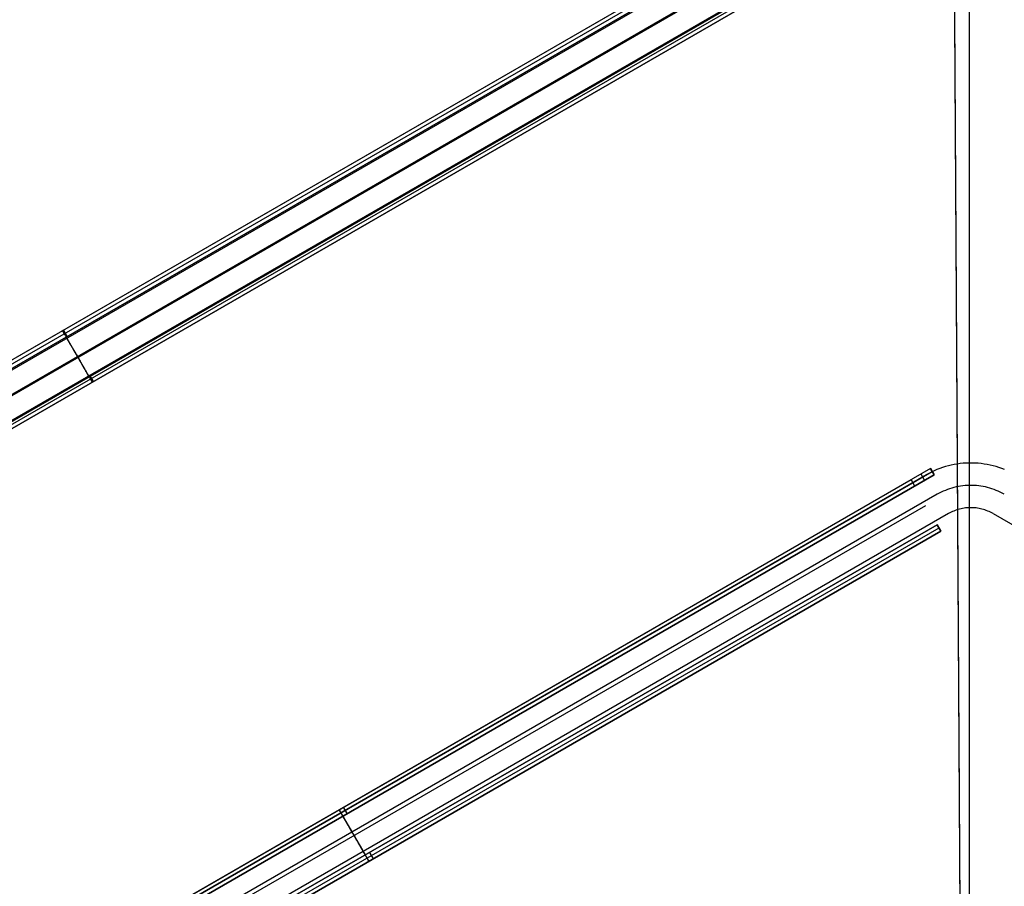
# Model space of a CAD drawing. Header units: millimetres. Extents: x -356 to 356, y -410 to 410.
# Tile 98 of 126: x -64 to 2, y 68 to 126. Entities that reach past the tile are written whole.
import ezdxf

# ---------------------------------------------------------------- set-up
doc = ezdxf.new("R2010")
doc.units = ezdxf.units.MM
doc.header["$MEASUREMENT"] = 0
doc.layers.add('1', color=7, linetype='Continuous')

msp = doc.modelspace()

# ---------------------------------------------------------------- linework, layer by layer
at = {"layer": '1', "color": 252, "extrusion": (0.999983, 0.005842, -0.000797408)}
for points in [[(407.209, -381.6), (29.139, -330)], [(407.344, -380.609), (29.275, -329.009)], [(407.209, -381.6), (29.139, -330)], [(407.074, -382.591), (29.004, -330.991)]]:
    msp.add_lwpolyline(points, dxfattribs=at)
at = {"layer": '1', "color": 252}
for points in [[(-3.223, 138.751), (-118.405, 72.251)], [(-3.223, 138.751), (-118.405, 72.251)], [(-118.28, 72.034), (-3.098, 138.534)], [(-2.912, 138.252), (-118.162, 71.712)], [(-118.155, 71.818), (-2.973, 138.318)], [(-2.973, 138.318), (-118.155, 71.818)], [(-117.106, 73.001), (-4.522, 138.001)], [(-116.856, 72.568), (-4.272, 137.568)], [(-2.162, 136.953), (-117.412, 70.413)], [(-2.162, 136.953), (-117.412, 70.413)], [(-116.106, 71.269), (-3.522, 136.269)], [(-116.106, 71.269), (-3.522, 136.269)], [(-1.412, 135.654), (-116.662, 69.114)], [(-115.356, 69.97), (-2.772, 134.97)], [(-115.356, 69.97), (-2.772, 134.97)], [(-115.356, 69.97), (-2.772, 134.97)], [(-115.356, 69.97), (-2.772, 134.97)], [(-115.231, 69.753), (-2.647, 134.753)], [(-2.522, 134.537), (-115.106, 69.537)], [(-115.106, 69.537), (-2.522, 134.537)], [(-115.106, 69.537), (-2.522, 134.537)], [(-115.106, 69.537), (-2.522, 134.537)], [(-60.564, 105.068), (-60.814, 105.501)], [(-59.064, 102.47), (-58.814, 102.037)], [(2.36, 96.116), (2.171, 96.189), (1.98, 96.256), (1.787, 96.317), (1.592, 96.371), (1.395, 96.419), (1.196, 96.46), (0.996, 96.494), (0.795, 96.521), (0.594, 96.541), (0.392, 96.555), (0.189, 96.562), (-0.014, 96.562), (-0.216, 96.555), (-0.418, 96.541), (-0.62, 96.521), (-0.821, 96.494), (-1.021, 96.46), (-1.219, 96.419), (-1.416, 96.371), (-1.612, 96.317), (-1.805, 96.256), (-1.996, 96.189), (-2.185, 96.116), (-2.371, 96.036), (-2.555, 95.95), (-2.735, 95.857), (-2.912, 95.759)], [(-2.621, 96.201), (-81.429, 50.701)], [(-2.621, 96.201), (-81.429, 50.701)], [(-81.304, 50.484), (-2.496, 95.984)], [(-2.371, 95.768), (-2.621, 96.201)], [(-2.621, 96.201), (-2.371, 95.768)], [(-2.621, 96.201), (-2.371, 95.768)], [(-2.912, 95.759), (-81.362, 50.466)], [(-81.179, 50.268), (-2.371, 95.768)], [(-2.371, 95.768), (-81.179, 50.268)], [(-80.13, 51.451), (-3.92, 95.451)], [(-3.67, 95.018), (-3.92, 95.451)], [(-3.271, 95.826), (-3.021, 95.393)], [(-79.88, 51.018), (-3.67, 95.018)], [(2.338, 94.46), (2.205, 94.534), (2.069, 94.603), (1.932, 94.668), (1.792, 94.727), (1.65, 94.783), (1.507, 94.833), (1.362, 94.879), (1.216, 94.919), (1.068, 94.955), (0.919, 94.985), (0.769, 95.011), (0.618, 95.031), (0.467, 95.047), (0.316, 95.057), (0.164, 95.062), (0.012, 95.062), (-0.14, 95.057), (-0.292, 95.047), (-0.443, 95.031), (-0.594, 95.011), (-0.744, 94.985), (-0.893, 94.955), (-1.04, 94.919), (-1.187, 94.879), (-1.332, 94.833), (-1.475, 94.783), (-1.617, 94.727), (-1.757, 94.668), (-1.894, 94.603), (-2.029, 94.534), (-2.162, 94.46)], [(2.338, 94.46), (2.205, 94.534), (2.069, 94.603), (1.932, 94.668), (1.792, 94.727), (1.65, 94.783), (1.507, 94.833), (1.362, 94.879), (1.216, 94.919), (1.068, 94.955), (0.919, 94.985), (0.769, 95.011), (0.618, 95.031), (0.467, 95.047), (0.316, 95.057), (0.164, 95.062), (0.012, 95.062), (-0.14, 95.057), (-0.292, 95.047), (-0.443, 95.031), (-0.594, 95.011), (-0.744, 94.985), (-0.893, 94.955), (-1.04, 94.919), (-1.187, 94.879), (-1.332, 94.833), (-1.475, 94.783), (-1.617, 94.727), (-1.757, 94.668), (-1.894, 94.603), (-2.029, 94.534), (-2.162, 94.46)], [(-2.162, 94.46), (-80.612, 49.167)], [(-2.162, 94.46), (-80.612, 49.167)], [(-79.13, 49.719), (-2.92, 93.719)], [(-79.13, 49.719), (-2.92, 93.719)], [(1.588, 93.161), (1.499, 93.21), (1.409, 93.256), (1.317, 93.299), (1.224, 93.339), (1.13, 93.376), (1.034, 93.41), (0.937, 93.44), (0.84, 93.467), (0.741, 93.491), (0.642, 93.511), (0.542, 93.528), (0.441, 93.542), (0.341, 93.552), (0.24, 93.559), (0.138, 93.562), (0.037, 93.562), (-0.064, 93.559), (-0.165, 93.552), (-0.266, 93.542), (-0.367, 93.528), (-0.467, 93.511), (-0.566, 93.491), (-0.664, 93.467), (-0.762, 93.44), (-0.859, 93.41), (-0.954, 93.376), (-1.049, 93.339), (-1.142, 93.299), (-1.234, 93.256), (-1.324, 93.21), (-1.412, 93.161)], [(-1.412, 93.161), (-79.862, 47.868)], [(1.588, 93.161), (80.038, 47.868)], [(-78.38, 48.42), (-2.17, 92.42)], [(-2.17, 92.42), (-78.38, 48.42)], [(-78.38, 48.42), (-2.17, 92.42)], [(-78.255, 48.203), (-2.045, 92.203)], [(-1.92, 91.987), (-78.13, 47.987)], [(-78.13, 47.987), (-1.92, 91.987)], [(-78.13, 47.987), (-1.92, 91.987)], [(-78.13, 47.987), (-1.92, 91.987)], [(-2.17, 92.42), (-1.92, 91.987)], [(-1.92, 91.987), (-2.17, 92.42)], [(-41.775, 73.018), (-42.025, 73.451)], [(-40.275, 70.42), (-40.025, 69.987)]]:
    msp.add_lwpolyline(points, dxfattribs=at)
at = {"layer": '1', "color": 252, "extrusion": (1, 0, 0)}
for points in [[(94.452, -505), (136.945, -480)], [(94.96, -505.862), (137.453, -480.862)], [(94.452, -505), (136.945, -480)], [(93.945, -504.138), (136.438, -479.138)], [(105.501, -553.5), (105.501, -480)], [(105.068, -553.5), (105.068, -480)], [(102.47, -485), (102.47, -480)], [(102.037, -485), (102.037, -480)], [(96.201, -506.5), (96.201, -578.5)], [(95.984, -578.5), (95.984, -506.5)], [(95.768, -578.5), (95.768, -506.5)], [(60.046, -530.814), (95.034, -505.814)], [(59.465, -530), (94.452, -505)], [(58.884, -529.186), (93.871, -504.186)], [(59.465, -530), (94.452, -505)], [(93.719, -503.5), (93.719, -503)], [(92.42, -505), (92.42, -510)], [(91.987, -510), (91.987, -505)], [(73.451, -578.5), (73.451, -505)], [(73.018, -578.5), (73.018, -505)], [(70.42, -510), (70.42, -505)], [(69.987, -510), (69.987, -505)]]:
    msp.add_lwpolyline(points, dxfattribs=at)
at = {"layer": '1', "color": 252, "extrusion": (0, 0.861898, 0.507082)}
for points in [[(2.175, -482.153), (2.141, -482.154), (2.106, -482.156), (2.071, -482.159), (2.037, -482.163), (2.003, -482.168), (1.968, -482.175), (1.935, -482.183), (1.901, -482.192), (1.868, -482.202), (1.835, -482.213), (1.803, -482.225), (1.771, -482.239), (1.739, -482.254), (1.708, -482.269), (1.678, -482.286), (1.648, -482.304), (1.619, -482.323), (1.59, -482.342), (1.562, -482.363), (1.535, -482.385), (1.509, -482.408), (1.484, -482.431), (1.459, -482.456), (1.435, -482.481), (1.412, -482.507), (1.39, -482.534), (1.369, -482.561), (1.349, -482.59), (1.33, -482.619), (1.312, -482.648), (1.295, -482.679), (1.279, -482.71), (1.264, -482.741), (1.251, -482.773), (1.238, -482.805), (1.226, -482.838), (1.216, -482.871), (1.207, -482.904), (1.199, -482.938), (1.192, -482.972), (1.186, -483.006), (1.182, -483.041), (1.178, -483.075), (1.176, -483.11), (1.175, -483.145), (1.176, -483.18), (1.177, -483.214), (1.18, -483.249), (1.184, -483.283), (1.189, -483.318), (1.195, -483.352), (1.203, -483.386), (1.211, -483.419), (1.221, -483.453), (1.232, -483.486), (1.244, -483.518), (1.257, -483.55), (1.272, -483.582), (1.287, -483.613), (1.303, -483.643), (1.321, -483.673), (1.34, -483.703), (1.359, -483.731), (1.38, -483.759), (1.401, -483.787), (1.424, -483.813), (1.447, -483.839), (1.471, -483.864), (1.496, -483.888), (1.522, -483.911), (1.549, -483.933), (1.576, -483.954), (1.604, -483.975), (1.633, -483.994), (1.663, -484.012), (1.693, -484.029), (1.724, -484.046), (1.755, -484.061), (1.787, -484.075), (1.819, -484.088), (1.851, -484.1), (1.884, -484.11), (1.918, -484.12), (1.952, -484.128), (1.985, -484.135), (2.02, -484.141), (2.054, -484.146), (2.089, -484.15), (2.123, -484.152), (2.158, -484.153), (2.193, -484.153), (2.227, -484.152), (2.262, -484.15), (2.296, -484.146), (2.331, -484.141), (2.365, -484.135), (2.399, -484.128), (2.433, -484.12), (2.466, -484.11), (2.499, -484.1), (2.532, -484.088), (2.564, -484.075), (2.596, -484.061), (2.627, -484.046), (2.658, -484.029), (2.688, -484.012), (2.717, -483.994), (2.746, -483.975), (2.774, -483.954), (2.802, -483.933), (2.828, -483.911), (2.854, -483.888), (2.879, -483.864), (2.904, -483.839), (2.927, -483.813), (2.949, -483.787), (2.971, -483.759), (2.991, -483.731), (3.011, -483.703), (3.029, -483.673), (3.047, -483.643), (3.063, -483.613), (3.079, -483.582), (3.093, -483.55), (3.106, -483.518), (3.119, -483.486), (3.129, -483.453), (3.139, -483.419), (3.148, -483.386), (3.155, -483.352), (3.162, -483.318), (3.167, -483.283), (3.171, -483.249), (3.173, -483.214), (3.175, -483.18), (3.175, -483.145), (3.174, -483.11), (3.172, -483.075), (3.169, -483.041), (3.164, -483.006), (3.159, -482.972), (3.152, -482.938), (3.144, -482.904), (3.135, -482.871), (3.124, -482.838), (3.113, -482.805), (3.1, -482.773), (3.086, -482.741), (3.071, -482.71), (3.055, -482.679), (3.038, -482.648), (3.02, -482.619), (3.001, -482.59), (2.981, -482.561), (2.96, -482.534), (2.938, -482.507), (2.915, -482.481), (2.891, -482.456), (2.867, -482.431), (2.841, -482.408), (2.815, -482.385), (2.788, -482.363), (2.76, -482.342), (2.732, -482.323), (2.703, -482.304), (2.673, -482.286), (2.642, -482.269), (2.611, -482.254), (2.58, -482.239), (2.548, -482.225), (2.515, -482.213), (2.483, -482.202), (2.449, -482.192), (2.416, -482.183), (2.382, -482.175), (2.348, -482.168), (2.314, -482.163), (2.279, -482.159), (2.245, -482.156), (2.21, -482.154), (2.175, -482.153)], [(2.175, -482.153), (2.195, -482.154), (2.215, -482.154), (2.235, -482.155), (2.255, -482.157), (2.274, -482.158), (2.295, -482.161), (2.315, -482.163), (2.335, -482.166), (2.355, -482.17), (2.375, -482.174), (2.395, -482.178), (2.415, -482.183), (2.435, -482.188), (2.455, -482.193), (2.475, -482.199), (2.494, -482.206), (2.514, -482.213), (2.533, -482.22), (2.553, -482.227), (2.572, -482.236), (2.591, -482.244), (2.61, -482.253), (2.629, -482.262), (2.647, -482.272), (2.666, -482.282), (2.684, -482.292), (2.702, -482.303), (2.719, -482.314), (2.737, -482.326), (2.754, -482.338), (2.771, -482.35), (2.787, -482.363), (2.804, -482.376), (2.82, -482.389), (2.835, -482.402), (2.851, -482.416), (2.866, -482.43), (2.881, -482.445), (2.895, -482.459), (2.909, -482.474), (2.923, -482.489), (2.936, -482.504), (2.949, -482.52), (2.962, -482.536), (2.974, -482.551), (2.986, -482.568), (2.997, -482.584), (3.008, -482.6), (3.019, -482.617), (3.029, -482.633), (3.039, -482.65), (3.049, -482.667), (3.058, -482.684), (3.067, -482.701), (3.075, -482.718), (3.083, -482.735), (3.091, -482.752), (3.098, -482.769), (3.105, -482.786), (3.112, -482.804), (3.118, -482.821), (3.124, -482.838), (3.13, -482.855), (3.135, -482.872), (3.141, -482.894), (3.147, -482.916), (3.152, -482.938), (3.156, -482.96), (3.161, -482.982), (3.164, -483.005), (3.167, -483.028), (3.17, -483.052), (3.172, -483.075), (3.174, -483.099), (3.175, -483.123), (3.175, -483.147), (3.175, -483.172), (3.174, -483.196), (3.173, -483.221), (3.171, -483.245), (3.168, -483.27), (3.165, -483.295), (3.161, -483.32), (3.157, -483.345), (3.152, -483.369), (3.146, -483.394), (3.139, -483.419), (3.132, -483.443), (3.125, -483.468), (3.116, -483.492), (3.107, -483.516), (3.097, -483.54), (3.087, -483.564), (3.076, -483.587), (3.065, -483.611), (3.053, -483.633), (3.04, -483.656), (3.027, -483.678), (3.013, -483.7), (2.998, -483.721), (2.983, -483.742), (2.968, -483.763), (2.952, -483.783), (2.936, -483.803), (2.919, -483.822), (2.901, -483.841), (2.884, -483.859), (2.866, -483.877), (2.847, -483.894), (2.828, -483.911), (2.809, -483.927), (2.79, -483.942), (2.77, -483.957), (2.75, -483.972), (2.73, -483.986), (2.709, -483.999), (2.689, -484.011), (2.668, -484.024), (2.647, -484.035), (2.626, -484.046), (2.605, -484.056), (2.584, -484.066), (2.563, -484.075), (2.541, -484.084), (2.52, -484.092), (2.499, -484.1), (2.477, -484.107), (2.456, -484.113)], [(2.456, -484.113), (2.435, -484.119), (2.413, -484.125), (2.391, -484.13), (2.369, -484.135), (2.346, -484.139), (2.323, -484.142), (2.3, -484.146), (2.277, -484.148), (2.253, -484.15), (2.229, -484.152), (2.205, -484.153), (2.181, -484.153), (2.157, -484.153), (2.132, -484.153), (2.108, -484.151), (2.083, -484.149), (2.058, -484.147), (2.034, -484.143), (2.009, -484.14), (1.984, -484.135), (1.959, -484.13), (1.934, -484.124), (1.91, -484.118), (1.885, -484.11), (1.861, -484.103), (1.837, -484.094), (1.812, -484.085), (1.788, -484.076), (1.765, -484.065), (1.741, -484.054), (1.718, -484.043), (1.695, -484.031), (1.673, -484.018), (1.651, -484.005), (1.629, -483.991), (1.607, -483.977), (1.586, -483.962), (1.566, -483.946), (1.545, -483.93), (1.526, -483.914), (1.506, -483.897), (1.488, -483.88), (1.47, -483.862), (1.452, -483.844), (1.435, -483.825), (1.418, -483.807), (1.402, -483.787), (1.386, -483.768), (1.371, -483.748), (1.357, -483.728), (1.343, -483.708), (1.33, -483.688), (1.317, -483.667), (1.305, -483.646), (1.294, -483.625), (1.283, -483.604), (1.272, -483.583), (1.263, -483.562), (1.253, -483.541), (1.245, -483.52), (1.237, -483.498), (1.229, -483.477), (1.222, -483.456), (1.216, -483.434), (1.21, -483.413), (1.204, -483.391), (1.199, -483.369), (1.194, -483.347), (1.19, -483.324), (1.186, -483.302), (1.183, -483.278), (1.18, -483.255), (1.178, -483.232), (1.177, -483.208), (1.176, -483.184), (1.175, -483.16), (1.175, -483.135), (1.176, -483.111), (1.178, -483.086), (1.179, -483.061), (1.182, -483.037), (1.185, -483.012), (1.189, -482.987), (1.194, -482.962), (1.199, -482.937), (1.205, -482.913), (1.211, -482.888), (1.218, -482.863), (1.226, -482.839), (1.234, -482.815), (1.243, -482.791), (1.253, -482.767), (1.263, -482.743), (1.274, -482.72), (1.286, -482.696), (1.298, -482.674), (1.311, -482.651), (1.324, -482.629), (1.338, -482.607), (1.352, -482.585), (1.367, -482.564), (1.383, -482.544), (1.399, -482.524), (1.415, -482.504), (1.432, -482.485), (1.449, -482.466), (1.467, -482.448), (1.485, -482.43), (1.503, -482.413), (1.522, -482.396), (1.541, -482.38), (1.561, -482.365), (1.58, -482.35), (1.6, -482.335), (1.621, -482.321), (1.641, -482.308), (1.662, -482.295), (1.682, -482.283), (1.703, -482.272), (1.724, -482.261), (1.745, -482.251), (1.767, -482.241), (1.788, -482.232), (1.809, -482.223), (1.83, -482.215), (1.852, -482.207), (1.873, -482.2), (1.894, -482.194)], [(2.175, -482.153), (2.144, -482.154), (2.112, -482.155), (2.08, -482.158), (2.049, -482.161), (2.018, -482.166), (1.987, -482.171), (1.956, -482.178), (1.925, -482.185), (1.894, -482.194)]]:
    msp.add_lwpolyline(points, dxfattribs=at)
at = {"layer": '1', "color": 252, "extrusion": (0.866025, 0.5, 0)}
for points in [[(121.773, -480), (121.772, -479.931), (121.769, -479.862), (121.763, -479.793), (121.754, -479.725), (121.744, -479.656), (121.731, -479.589), (121.715, -479.521), (121.698, -479.455), (121.678, -479.389), (121.655, -479.323), (121.631, -479.259), (121.604, -479.195), (121.575, -479.132), (121.544, -479.071), (121.511, -479.01), (121.476, -478.951), (121.439, -478.892), (121.4, -478.836), (121.358, -478.78), (121.315, -478.726), (121.271, -478.674), (121.224, -478.623), (121.175, -478.574), (121.125, -478.526), (121.074, -478.48), (121.02, -478.436), (120.966, -478.394), (120.91, -478.354), (120.852, -478.316), (120.793, -478.28), (120.733, -478.245), (120.672, -478.213), (120.61, -478.183), (120.547, -478.156), (120.483, -478.13), (120.418, -478.107), (120.352, -478.085), (120.286, -478.067), (120.219, -478.05), (120.151, -478.036), (120.083, -478.024), (120.015, -478.015), (119.946, -478.007), (119.877, -478.003), (119.808, -478), (119.739, -478), (119.67, -478.003), (119.601, -478.007), (119.532, -478.015), (119.464, -478.024), (119.396, -478.036), (119.328, -478.05), (119.261, -478.067), (119.195, -478.085), (119.129, -478.107), (119.064, -478.13), (119, -478.156), (118.937, -478.183), (118.875, -478.213), (118.814, -478.245), (118.754, -478.28), (118.695, -478.316), (118.637, -478.354), (118.581, -478.394), (118.526, -478.436), (118.473, -478.48), (118.422, -478.526), (118.372, -478.574), (118.323, -478.623), (118.276, -478.674), (118.232, -478.726), (118.189, -478.78), (118.147, -478.836), (118.108, -478.892), (118.071, -478.951), (118.036, -479.01), (118.003, -479.071), (117.972, -479.132), (117.943, -479.195), (117.916, -479.259), (117.891, -479.323), (117.869, -479.389), (117.849, -479.455), (117.832, -479.521), (117.816, -479.589), (117.803, -479.656), (117.793, -479.725), (117.784, -479.793), (117.778, -479.862), (117.775, -479.931), (117.773, -480)], [(121.273, -480), (121.273, -479.948), (121.27, -479.897), (121.265, -479.845), (121.259, -479.794), (121.251, -479.742), (121.241, -479.692), (121.23, -479.641), (121.217, -479.591), (121.202, -479.541), (121.185, -479.492), (121.167, -479.444), (121.147, -479.396), (121.125, -479.349), (121.102, -479.303), (121.077, -479.257), (121.05, -479.213), (121.022, -479.169), (120.993, -479.127), (120.962, -479.085), (120.93, -479.045), (120.896, -479.005), (120.861, -478.967), (120.825, -478.93), (120.787, -478.895), (120.749, -478.86), (120.709, -478.827), (120.668, -478.796), (120.626, -478.766), (120.582, -478.737), (120.538, -478.71), (120.493, -478.684), (120.448, -478.66), (120.401, -478.638), (120.353, -478.617), (120.305, -478.597), (120.257, -478.58), (120.207, -478.564), (120.158, -478.55), (120.107, -478.538), (120.057, -478.527), (120.006, -478.518), (119.954, -478.511), (119.903, -478.506), (119.851, -478.502), (119.799, -478.5), (119.748, -478.5), (119.696, -478.502), (119.644, -478.506), (119.593, -478.511), (119.541, -478.518), (119.49, -478.527), (119.44, -478.538), (119.389, -478.55), (119.34, -478.564), (119.29, -478.58), (119.242, -478.597), (119.193, -478.617), (119.146, -478.638), (119.099, -478.66), (119.054, -478.684), (119.009, -478.71), (118.964, -478.737), (118.921, -478.766), (118.879, -478.796), (118.838, -478.827), (118.798, -478.86), (118.76, -478.895), (118.722, -478.93), (118.686, -478.967), (118.651, -479.005), (118.617, -479.045), (118.585, -479.085), (118.554, -479.127), (118.524, -479.169), (118.497, -479.213), (118.47, -479.257), (118.445, -479.303), (118.422, -479.349), (118.4, -479.396), (118.38, -479.444), (118.362, -479.492), (118.345, -479.541), (118.33, -479.591), (118.317, -479.641), (118.306, -479.692), (118.296, -479.742), (118.288, -479.794), (118.282, -479.845), (118.277, -479.897), (118.274, -479.948), (118.273, -480)], [(118.186, -480), (118.187, -479.948), (118.189, -479.896), (118.194, -479.844), (118.2, -479.792), (118.208, -479.741), (118.218, -479.69), (118.23, -479.639), (118.243, -479.589), (118.258, -479.539), (118.275, -479.49), (118.294, -479.441), (118.314, -479.393), (118.336, -479.346), (118.36, -479.299), (118.385, -479.254), (118.411, -479.209), (118.44, -479.165), (118.469, -479.123), (118.5, -479.081), (118.533, -479.04), (118.567, -479.001), (118.602, -478.963), (118.639, -478.926), (118.677, -478.89), (118.716, -478.856), (118.756, -478.823), (118.798, -478.791), (118.84, -478.761), (118.884, -478.732), (118.928, -478.705), (118.974, -478.68), (119.02, -478.656), (119.067, -478.634), (119.115, -478.613), (119.163, -478.594), (119.212, -478.577), (119.262, -478.561), (119.312, -478.547), (119.363, -478.535), (119.414, -478.525), (119.465, -478.516), (119.517, -478.51), (119.569, -478.505), (119.621, -478.501), (119.673, -478.5), (119.725, -478.501), (119.777, -478.503), (119.829, -478.507), (119.881, -478.513), (119.932, -478.52), (119.983, -478.53), (120.034, -478.541), (120.085, -478.554), (120.134, -478.569), (120.184, -478.585), (120.233, -478.603), (120.281, -478.623), (120.328, -478.645), (120.375, -478.668), (120.421, -478.692), (120.466, -478.719), (120.51, -478.747), (120.553, -478.776), (120.595, -478.807), (120.636, -478.839), (120.675, -478.873), (120.714, -478.908), (120.751, -478.944), (120.787, -478.982), (120.822, -479.02), (120.855, -479.06), (120.887, -479.102), (120.917, -479.144), (120.946, -479.187), (120.974, -479.231), (121, -479.276), (121.024, -479.322), (121.047, -479.369), (121.068, -479.417), (121.087, -479.465), (121.105, -479.514), (121.121, -479.564), (121.135, -479.614), (121.148, -479.664), (121.159, -479.715), (121.168, -479.767), (121.175, -479.818), (121.18, -479.87), (121.184, -479.922), (121.186, -479.974), (121.186, -480.026), (121.184, -480.078), (121.18, -480.13), (121.175, -480.182), (121.168, -480.233), (121.159, -480.285), (121.148, -480.336), (121.135, -480.386), (121.121, -480.436), (121.105, -480.486), (121.087, -480.535), (121.068, -480.583), (121.047, -480.631), (121.024, -480.678), (121, -480.724), (120.974, -480.769), (120.946, -480.813), (120.917, -480.856), (120.887, -480.898), (120.855, -480.94), (120.822, -480.98), (120.787, -481.018), (120.751, -481.056), (120.714, -481.092), (120.675, -481.127), (120.636, -481.161), (120.595, -481.193), (120.553, -481.224), (120.51, -481.253), (120.466, -481.281), (120.421, -481.308), (120.375, -481.332), (120.328, -481.355), (120.281, -481.377), (120.233, -481.397), (120.184, -481.415), (120.134, -481.431), (120.085, -481.446), (120.034, -481.459), (119.983, -481.47), (119.932, -481.48), (119.881, -481.487), (119.829, -481.493), (119.777, -481.497), (119.725, -481.499), (119.673, -481.5), (119.621, -481.499), (119.569, -481.495), (119.517, -481.49), (119.465, -481.484), (119.414, -481.475), (119.363, -481.465), (119.312, -481.453), (119.262, -481.439), (119.212, -481.423), (119.163, -481.406), (119.115, -481.387), (119.067, -481.366), (119.02, -481.344), (118.974, -481.32), (118.928, -481.295), (118.884, -481.268), (118.84, -481.239), (118.798, -481.209), (118.756, -481.177), (118.716, -481.144), (118.677, -481.11), (118.639, -481.074), (118.602, -481.037), (118.567, -480.999), (118.533, -480.96), (118.5, -480.919), (118.469, -480.877), (118.44, -480.835), (118.411, -480.791), (118.385, -480.746), (118.36, -480.701), (118.336, -480.654), (118.314, -480.607), (118.294, -480.559), (118.275, -480.51), (118.258, -480.461), (118.243, -480.411), (118.23, -480.361), (118.218, -480.31), (118.208, -480.259), (118.2, -480.208), (118.194, -480.156), (118.189, -480.104), (118.187, -480.052), (118.186, -480)], [(80.623, -505), (80.623, -504.956), (80.625, -504.911), (80.627, -504.866), (80.631, -504.82), (80.636, -504.775), (80.641, -504.729), (80.648, -504.682), (80.656, -504.636), (80.666, -504.59), (80.676, -504.543), (80.687, -504.496), (80.7, -504.45), (80.714, -504.403), (80.729, -504.357), (80.746, -504.31), (80.763, -504.264), (80.782, -504.218), (80.802, -504.172), (80.824, -504.127), (80.846, -504.081), (80.87, -504.037), (80.895, -503.992), (80.922, -503.949), (80.949, -503.906), (80.978, -503.863), (81.007, -503.821), (81.038, -503.78), (81.07, -503.739), (81.103, -503.7), (81.137, -503.661), (81.173, -503.623), (81.209, -503.586), (81.246, -503.55), (81.284, -503.515), (81.323, -503.48), (81.362, -503.447), (81.403, -503.415), (81.444, -503.384), (81.486, -503.355), (81.529, -503.326), (81.572, -503.299), (81.615, -503.272), (81.66, -503.247), (81.704, -503.223), (81.749, -503.201), (81.795, -503.179), (81.841, -503.159), (81.887, -503.14), (81.933, -503.123), (81.979, -503.106), (82.026, -503.091), (82.073, -503.077), (82.119, -503.064), (82.166, -503.053), (82.213, -503.043), (82.259, -503.033), (82.305, -503.025), (82.352, -503.018), (82.398, -503.013), (82.443, -503.008), (82.489, -503.005), (82.534, -503.002), (82.579, -503), (82.623, -503), (82.667, -503), (82.712, -503.002), (82.757, -503.005), (82.803, -503.008), (82.848, -503.013), (82.894, -503.018), (82.941, -503.025), (82.987, -503.033), (83.033, -503.043), (83.08, -503.053), (83.127, -503.064), (83.173, -503.077), (83.22, -503.091), (83.266, -503.106), (83.313, -503.123), (83.359, -503.14), (83.405, -503.159), (83.451, -503.179), (83.496, -503.201), (83.542, -503.223), (83.586, -503.247), (83.631, -503.272), (83.674, -503.299), (83.717, -503.326), (83.76, -503.355), (83.802, -503.384), (83.843, -503.415), (83.884, -503.447), (83.923, -503.48), (83.962, -503.515), (84, -503.55), (84.037, -503.586), (84.073, -503.623), (84.108, -503.661), (84.143, -503.7), (84.176, -503.739), (84.208, -503.78), (84.239, -503.821), (84.268, -503.863), (84.297, -503.906), (84.324, -503.949), (84.351, -503.992), (84.376, -504.037), (84.4, -504.081), (84.422, -504.127), (84.444, -504.172), (84.464, -504.218), (84.483, -504.264), (84.5, -504.31), (84.517, -504.357), (84.532, -504.403), (84.546, -504.45), (84.559, -504.496), (84.57, -504.543), (84.58, -504.59), (84.59, -504.636), (84.598, -504.682), (84.604, -504.729), (84.61, -504.775), (84.615, -504.82), (84.618, -504.866), (84.621, -504.911), (84.622, -504.956), (84.623, -505)], [(84.386, -505), (84.385, -504.948), (84.382, -504.897), (84.378, -504.845), (84.372, -504.794), (84.364, -504.742), (84.354, -504.692), (84.342, -504.641), (84.329, -504.591), (84.314, -504.541), (84.297, -504.492), (84.279, -504.444), (84.259, -504.396), (84.237, -504.349), (84.214, -504.303), (84.189, -504.257), (84.163, -504.213), (84.135, -504.169), (84.105, -504.127), (84.075, -504.085), (84.042, -504.045), (84.009, -504.005), (83.974, -503.967), (83.937, -503.93), (83.9, -503.895), (83.861, -503.86), (83.821, -503.827), (83.78, -503.796), (83.738, -503.766), (83.695, -503.737), (83.651, -503.71), (83.606, -503.684), (83.56, -503.66), (83.513, -503.638), (83.466, -503.617), (83.418, -503.597), (83.369, -503.58), (83.32, -503.564), (83.27, -503.55), (83.22, -503.538), (83.169, -503.527), (83.118, -503.518), (83.067, -503.511), (83.015, -503.506), (82.963, -503.502), (82.912, -503.5), (82.86, -503.5), (82.808, -503.502), (82.757, -503.506), (82.705, -503.511), (82.654, -503.518), (82.603, -503.527), (82.552, -503.538), (82.502, -503.55), (82.452, -503.564), (82.403, -503.58), (82.354, -503.597), (82.306, -503.617), (82.258, -503.638), (82.212, -503.66), (82.166, -503.684), (82.121, -503.71), (82.077, -503.737), (82.034, -503.766), (81.992, -503.796), (81.951, -503.827), (81.911, -503.86), (81.872, -503.895), (81.834, -503.93), (81.798, -503.967), (81.763, -504.005), (81.729, -504.045), (81.697, -504.085), (81.666, -504.127), (81.637, -504.169), (81.609, -504.213), (81.583, -504.257), (81.558, -504.303), (81.534, -504.349), (81.513, -504.396), (81.493, -504.444), (81.474, -504.492), (81.458, -504.541), (81.443, -504.591), (81.429, -504.641), (81.418, -504.692), (81.408, -504.742), (81.4, -504.794), (81.394, -504.845), (81.389, -504.897), (81.387, -504.948), (81.386, -505)], [(81.386, -505), (81.387, -505.052), (81.389, -505.103), (81.394, -505.155), (81.4, -505.206), (81.408, -505.258), (81.418, -505.308), (81.429, -505.359), (81.443, -505.409), (81.458, -505.459), (81.474, -505.508), (81.493, -505.556), (81.513, -505.604), (81.534, -505.651), (81.558, -505.697), (81.583, -505.743), (81.609, -505.787), (81.637, -505.831), (81.666, -505.873), (81.697, -505.915), (81.729, -505.955), (81.763, -505.995), (81.798, -506.033), (81.834, -506.07), (81.872, -506.105), (81.911, -506.14), (81.951, -506.173), (81.992, -506.204), (82.034, -506.234), (82.077, -506.263), (82.121, -506.29), (82.166, -506.316), (82.212, -506.34), (82.258, -506.362), (82.306, -506.383), (82.354, -506.403), (82.403, -506.42), (82.452, -506.436), (82.502, -506.45), (82.552, -506.462), (82.603, -506.473), (82.654, -506.482), (82.705, -506.489), (82.757, -506.494), (82.808, -506.498), (82.86, -506.5), (82.912, -506.5), (82.963, -506.498), (83.015, -506.494), (83.067, -506.489), (83.118, -506.482), (83.169, -506.473), (83.22, -506.462), (83.27, -506.45), (83.32, -506.436), (83.369, -506.42), (83.418, -506.403), (83.466, -506.383), (83.513, -506.362), (83.56, -506.34), (83.606, -506.316), (83.651, -506.29), (83.695, -506.263), (83.738, -506.234), (83.78, -506.204), (83.821, -506.173), (83.861, -506.14), (83.9, -506.105), (83.937, -506.07), (83.974, -506.033), (84.009, -505.995), (84.042, -505.955), (84.075, -505.915), (84.105, -505.873), (84.135, -505.831), (84.163, -505.787), (84.189, -505.743), (84.214, -505.697), (84.237, -505.651), (84.259, -505.604), (84.279, -505.556), (84.297, -505.508), (84.314, -505.459), (84.329, -505.409), (84.342, -505.359), (84.354, -505.308), (84.364, -505.258), (84.372, -505.206), (84.378, -505.155), (84.382, -505.103), (84.385, -505.052), (84.386, -505)], [(84.123, -505), (84.123, -504.967), (84.121, -504.933), (84.12, -504.899), (84.117, -504.865), (84.113, -504.831), (84.109, -504.796), (84.104, -504.762), (84.098, -504.727), (84.091, -504.692), (84.083, -504.657), (84.075, -504.622), (84.065, -504.587), (84.055, -504.552), (84.043, -504.517), (84.031, -504.483), (84.018, -504.448), (84.003, -504.413), (83.988, -504.379), (83.972, -504.345), (83.955, -504.311), (83.938, -504.278), (83.919, -504.244), (83.899, -504.212), (83.878, -504.179), (83.857, -504.147), (83.835, -504.116), (83.812, -504.085), (83.788, -504.055), (83.763, -504.025), (83.737, -503.996), (83.711, -503.967), (83.684, -503.939), (83.656, -503.912), (83.627, -503.886), (83.598, -503.86), (83.568, -503.835), (83.538, -503.811), (83.507, -503.788), (83.476, -503.766), (83.444, -503.745), (83.411, -503.724), (83.379, -503.704), (83.345, -503.685), (83.312, -503.668), (83.278, -503.651), (83.244, -503.635), (83.21, -503.619), (83.175, -503.605), (83.14, -503.592), (83.106, -503.58), (83.071, -503.568), (83.036, -503.558), (83.001, -503.548), (82.966, -503.54), (82.931, -503.532), (82.896, -503.525), (82.861, -503.519), (82.827, -503.514), (82.792, -503.51), (82.758, -503.506), (82.724, -503.503), (82.69, -503.501), (82.656, -503.5), (82.623, -503.5), (82.59, -503.5), (82.556, -503.501), (82.522, -503.503), (82.488, -503.506), (82.454, -503.51), (82.419, -503.514), (82.385, -503.519), (82.35, -503.525), (82.315, -503.532), (82.28, -503.54), (82.245, -503.548), (82.21, -503.558), (82.175, -503.568), (82.14, -503.58), (82.106, -503.592), (82.071, -503.605), (82.036, -503.619), (82.002, -503.635), (81.968, -503.651), (81.934, -503.668), (81.901, -503.685), (81.867, -503.704), (81.835, -503.724), (81.802, -503.745), (81.77, -503.766), (81.739, -503.788), (81.708, -503.811), (81.678, -503.835), (81.648, -503.86), (81.619, -503.886), (81.59, -503.912), (81.562, -503.939), (81.535, -503.967), (81.509, -503.996), (81.483, -504.025), (81.458, -504.055), (81.434, -504.085), (81.411, -504.116), (81.389, -504.147), (81.367, -504.179), (81.347, -504.212), (81.327, -504.244), (81.308, -504.278), (81.291, -504.311), (81.274, -504.345), (81.258, -504.379), (81.242, -504.413), (81.228, -504.448), (81.215, -504.483), (81.203, -504.517), (81.191, -504.552), (81.181, -504.587), (81.171, -504.622), (81.163, -504.657), (81.155, -504.692), (81.148, -504.727), (81.142, -504.762), (81.137, -504.796), (81.133, -504.831), (81.129, -504.865), (81.126, -504.899), (81.124, -504.933), (81.123, -504.967), (81.123, -505)], [(84.623, -505), (84.622, -504.931), (84.618, -504.862), (84.612, -504.793), (84.604, -504.725), (84.593, -504.656), (84.58, -504.589), (84.565, -504.521), (84.547, -504.455), (84.527, -504.389), (84.505, -504.323), (84.48, -504.259), (84.454, -504.195), (84.425, -504.132), (84.394, -504.071), (84.361, -504.01), (84.326, -503.951), (84.288, -503.892), (84.249, -503.836), (84.208, -503.78), (84.165, -503.726), (84.12, -503.674), (84.073, -503.623), (84.025, -503.574), (83.975, -503.526), (83.923, -503.48), (83.87, -503.436), (83.815, -503.394), (83.759, -503.354), (83.702, -503.316), (83.643, -503.28), (83.583, -503.245), (83.522, -503.213), (83.46, -503.183), (83.396, -503.156), (83.332, -503.13), (83.267, -503.107), (83.201, -503.085), (83.135, -503.067), (83.068, -503.05), (83, -503.036), (82.932, -503.024), (82.864, -503.015), (82.795, -503.007), (82.727, -503.003), (82.658, -503), (82.588, -503), (82.519, -503.003), (82.451, -503.007), (82.382, -503.015), (82.314, -503.024), (82.246, -503.036), (82.178, -503.05), (82.111, -503.067), (82.044, -503.085), (81.979, -503.107), (81.914, -503.13), (81.85, -503.156), (81.786, -503.183), (81.724, -503.213), (81.663, -503.245), (81.603, -503.28), (81.544, -503.316), (81.487, -503.354), (81.431, -503.394), (81.376, -503.436), (81.323, -503.48), (81.271, -503.526), (81.221, -503.574), (81.173, -503.623), (81.126, -503.674), (81.081, -503.726), (81.038, -503.78), (80.997, -503.836), (80.958, -503.892), (80.92, -503.951), (80.885, -504.01), (80.852, -504.071), (80.821, -504.132), (80.792, -504.195), (80.765, -504.259), (80.741, -504.323), (80.719, -504.389), (80.699, -504.455), (80.681, -504.521), (80.666, -504.589), (80.653, -504.656), (80.642, -504.725), (80.634, -504.793), (80.628, -504.862), (80.624, -504.931), (80.623, -505)], [(81.386, -505), (81.387, -504.948), (81.389, -504.896), (81.394, -504.844), (81.4, -504.792), (81.408, -504.741), (81.418, -504.69), (81.43, -504.639), (81.443, -504.589), (81.458, -504.539), (81.475, -504.49), (81.494, -504.441), (81.514, -504.393), (81.536, -504.346), (81.56, -504.299), (81.585, -504.254), (81.611, -504.209), (81.64, -504.165), (81.669, -504.123), (81.7, -504.081), (81.733, -504.04), (81.767, -504.001), (81.802, -503.963), (81.839, -503.926), (81.877, -503.89), (81.916, -503.856), (81.956, -503.823), (81.998, -503.791), (82.04, -503.761), (82.084, -503.732), (82.128, -503.705), (82.174, -503.68), (82.22, -503.656), (82.267, -503.634), (82.315, -503.613), (82.363, -503.594), (82.412, -503.577), (82.462, -503.561), (82.512, -503.547), (82.563, -503.535), (82.614, -503.525), (82.665, -503.516), (82.717, -503.51), (82.769, -503.505), (82.821, -503.501), (82.873, -503.5), (82.925, -503.501), (82.977, -503.503), (83.029, -503.507), (83.081, -503.513), (83.132, -503.52), (83.183, -503.53), (83.234, -503.541), (83.285, -503.554), (83.334, -503.569), (83.384, -503.585), (83.433, -503.603), (83.481, -503.623), (83.528, -503.645), (83.575, -503.668), (83.621, -503.692), (83.666, -503.719), (83.71, -503.747), (83.753, -503.776), (83.795, -503.807), (83.836, -503.839), (83.875, -503.873), (83.914, -503.908), (83.951, -503.944), (83.987, -503.982), (84.022, -504.02), (84.055, -504.06), (84.087, -504.102), (84.117, -504.144), (84.146, -504.187), (84.174, -504.231), (84.2, -504.276), (84.224, -504.322), (84.247, -504.369), (84.268, -504.417), (84.287, -504.465), (84.305, -504.514), (84.321, -504.564), (84.335, -504.614), (84.348, -504.664), (84.359, -504.715), (84.368, -504.767), (84.375, -504.818), (84.38, -504.87), (84.384, -504.922), (84.386, -504.974), (84.386, -505.026), (84.384, -505.078), (84.38, -505.13), (84.375, -505.182), (84.368, -505.233), (84.359, -505.285), (84.348, -505.336), (84.335, -505.386), (84.321, -505.436), (84.305, -505.486), (84.287, -505.535), (84.268, -505.583), (84.247, -505.631), (84.224, -505.678), (84.2, -505.724), (84.174, -505.769), (84.146, -505.813), (84.117, -505.856), (84.087, -505.898), (84.055, -505.94), (84.022, -505.98), (83.987, -506.018), (83.951, -506.056), (83.914, -506.092), (83.875, -506.127), (83.836, -506.161), (83.795, -506.193), (83.753, -506.224), (83.71, -506.253), (83.666, -506.281), (83.621, -506.308), (83.575, -506.332), (83.528, -506.355), (83.481, -506.377), (83.433, -506.397), (83.384, -506.415), (83.334, -506.431), (83.285, -506.446), (83.234, -506.459), (83.183, -506.47), (83.132, -506.48), (83.081, -506.487), (83.029, -506.493), (82.977, -506.497), (82.925, -506.499), (82.873, -506.5), (82.821, -506.499), (82.769, -506.495), (82.717, -506.49), (82.665, -506.484), (82.614, -506.475), (82.563, -506.465), (82.512, -506.453), (82.462, -506.439), (82.412, -506.423), (82.363, -506.406), (82.315, -506.387), (82.267, -506.366), (82.22, -506.344), (82.174, -506.32), (82.128, -506.295), (82.084, -506.268), (82.04, -506.239), (81.998, -506.209), (81.956, -506.177), (81.916, -506.144), (81.877, -506.11), (81.839, -506.074), (81.802, -506.037), (81.767, -505.999), (81.733, -505.96), (81.7, -505.919), (81.669, -505.877), (81.64, -505.835), (81.611, -505.791), (81.585, -505.746), (81.56, -505.701), (81.536, -505.654), (81.514, -505.607), (81.494, -505.559), (81.475, -505.51), (81.458, -505.461), (81.443, -505.411), (81.43, -505.361), (81.418, -505.31), (81.408, -505.259), (81.4, -505.208), (81.394, -505.156), (81.389, -505.104), (81.387, -505.052), (81.386, -505)], [(84.123, -505), (84.122, -504.948), (84.119, -504.897), (84.115, -504.845), (84.109, -504.794), (84.101, -504.742), (84.091, -504.692), (84.079, -504.641), (84.066, -504.591), (84.051, -504.541), (84.034, -504.492), (84.016, -504.444), (83.996, -504.396), (83.974, -504.349), (83.951, -504.303), (83.926, -504.257), (83.9, -504.213), (83.872, -504.169), (83.843, -504.127), (83.812, -504.085), (83.779, -504.045), (83.746, -504.005), (83.711, -503.967), (83.674, -503.93), (83.637, -503.895), (83.598, -503.86), (83.558, -503.827), (83.517, -503.796), (83.475, -503.766), (83.432, -503.737), (83.388, -503.71), (83.343, -503.684), (83.297, -503.66), (83.25, -503.638), (83.203, -503.617), (83.155, -503.597), (83.106, -503.58), (83.057, -503.564), (83.007, -503.55), (82.957, -503.538), (82.906, -503.527), (82.855, -503.518), (82.804, -503.511), (82.752, -503.506), (82.701, -503.502), (82.649, -503.5), (82.597, -503.5), (82.545, -503.502), (82.494, -503.506), (82.442, -503.511), (82.391, -503.518), (82.34, -503.527), (82.289, -503.538), (82.239, -503.55), (82.189, -503.564), (82.14, -503.58), (82.091, -503.597), (82.043, -503.617), (81.996, -503.638), (81.949, -503.66), (81.903, -503.684), (81.858, -503.71), (81.814, -503.737), (81.771, -503.766), (81.729, -503.796), (81.688, -503.827), (81.648, -503.86), (81.609, -503.895), (81.572, -503.93), (81.535, -503.967), (81.5, -504.005), (81.467, -504.045), (81.434, -504.085), (81.403, -504.127), (81.374, -504.169), (81.346, -504.213), (81.32, -504.257), (81.295, -504.303), (81.272, -504.349), (81.25, -504.396), (81.23, -504.444), (81.211, -504.492), (81.195, -504.541), (81.18, -504.591), (81.167, -504.641), (81.155, -504.692), (81.145, -504.742), (81.137, -504.794), (81.131, -504.845), (81.127, -504.897), (81.124, -504.948), (81.123, -505)]]:
    msp.add_lwpolyline(points, dxfattribs=at)
at = {"layer": '1', "color": 252, "extrusion": (-0.231455, 0.935414, 0.267261)}
for points in [[(-19.121, -511.645), (-20.562, -513.202)], [(-20.632, -513.138), (-19.191, -511.581)], [(-19.26, -511.517), (-20.701, -513.074)]]:
    msp.add_lwpolyline(points, dxfattribs=at)
at = {"layer": '1', "color": 252, "extrusion": (0.866025, -0.5, 0)}
for points in [[(84.473, -505), (84.473, -504.948), (84.47, -504.897), (84.465, -504.845), (84.459, -504.794), (84.451, -504.742), (84.441, -504.692), (84.43, -504.641), (84.417, -504.591), (84.402, -504.541), (84.385, -504.492), (84.367, -504.444), (84.347, -504.396), (84.325, -504.349), (84.302, -504.303), (84.277, -504.257), (84.25, -504.213), (84.222, -504.169), (84.193, -504.127), (84.162, -504.085), (84.13, -504.045), (84.096, -504.005), (84.061, -503.967), (84.025, -503.93), (83.987, -503.895), (83.949, -503.86), (83.909, -503.827), (83.868, -503.796), (83.826, -503.766), (83.782, -503.737), (83.738, -503.71), (83.693, -503.684), (83.648, -503.66), (83.601, -503.638), (83.553, -503.617), (83.505, -503.597), (83.457, -503.58), (83.407, -503.564), (83.358, -503.55), (83.307, -503.538), (83.257, -503.527), (83.206, -503.518), (83.154, -503.511), (83.103, -503.506), (83.051, -503.502), (82.999, -503.5), (82.948, -503.5), (82.896, -503.502), (82.844, -503.506), (82.793, -503.511), (82.741, -503.518), (82.69, -503.527), (82.64, -503.538), (82.589, -503.55), (82.54, -503.564), (82.49, -503.58), (82.442, -503.597), (82.393, -503.617), (82.346, -503.638), (82.299, -503.66), (82.254, -503.684), (82.209, -503.71), (82.164, -503.737), (82.121, -503.766), (82.079, -503.796), (82.038, -503.827), (81.998, -503.86), (81.96, -503.895), (81.922, -503.93), (81.886, -503.967), (81.851, -504.005), (81.817, -504.045), (81.785, -504.085), (81.754, -504.127), (81.724, -504.169), (81.697, -504.213), (81.67, -504.257), (81.645, -504.303), (81.622, -504.349), (81.6, -504.396), (81.58, -504.444), (81.562, -504.492), (81.545, -504.541), (81.53, -504.591), (81.517, -504.641), (81.506, -504.692), (81.496, -504.742), (81.488, -504.794), (81.482, -504.845), (81.477, -504.897), (81.474, -504.948), (81.473, -505)], [(81.473, -505), (81.474, -505.052), (81.477, -505.103), (81.482, -505.155), (81.488, -505.206), (81.496, -505.258), (81.506, -505.308), (81.517, -505.359), (81.53, -505.409), (81.545, -505.459), (81.562, -505.508), (81.58, -505.556), (81.6, -505.604), (81.622, -505.651), (81.645, -505.697), (81.67, -505.743), (81.697, -505.787), (81.724, -505.831), (81.754, -505.873), (81.785, -505.915), (81.817, -505.955), (81.851, -505.995), (81.886, -506.033), (81.922, -506.07), (81.96, -506.105), (81.998, -506.14), (82.038, -506.173), (82.079, -506.204), (82.121, -506.234), (82.164, -506.263), (82.209, -506.29), (82.254, -506.316), (82.299, -506.34), (82.346, -506.362), (82.393, -506.383), (82.442, -506.403), (82.49, -506.42), (82.54, -506.436), (82.589, -506.45), (82.64, -506.462), (82.69, -506.473), (82.741, -506.482), (82.793, -506.489), (82.844, -506.494), (82.896, -506.498), (82.948, -506.5), (82.999, -506.5), (83.051, -506.498), (83.103, -506.494), (83.154, -506.489), (83.206, -506.482), (83.257, -506.473), (83.307, -506.462), (83.358, -506.45), (83.407, -506.436), (83.457, -506.42), (83.505, -506.403), (83.553, -506.383), (83.601, -506.362), (83.648, -506.34), (83.693, -506.316), (83.738, -506.29), (83.782, -506.263), (83.826, -506.234), (83.868, -506.204), (83.909, -506.173), (83.949, -506.14), (83.987, -506.105), (84.025, -506.07), (84.061, -506.033), (84.096, -505.995), (84.13, -505.955), (84.162, -505.915), (84.193, -505.873), (84.222, -505.831), (84.25, -505.787), (84.277, -505.743), (84.302, -505.697), (84.325, -505.651), (84.347, -505.604), (84.367, -505.556), (84.385, -505.508), (84.402, -505.459), (84.417, -505.409), (84.43, -505.359), (84.441, -505.308), (84.451, -505.258), (84.459, -505.206), (84.465, -505.155), (84.47, -505.103), (84.473, -505.052), (84.473, -505)]]:
    msp.add_lwpolyline(points, dxfattribs=at)
at = {"layer": '1', "color": 252, "extrusion": (0, 0.813635, 0.581376)}
for points in [[(2.175, -464.798), (2.195, -464.798), (2.214, -464.799), (2.233, -464.8), (2.253, -464.801), (2.272, -464.803), (2.292, -464.805), (2.311, -464.807), (2.331, -464.81), (2.351, -464.813), (2.37, -464.817), (2.39, -464.821), (2.409, -464.826), (2.429, -464.831), (2.448, -464.836), (2.467, -464.842), (2.486, -464.848), (2.506, -464.854), (2.525, -464.861), (2.543, -464.868), (2.562, -464.876), (2.581, -464.884), (2.599, -464.892), (2.618, -464.901), (2.636, -464.91), (2.654, -464.92), (2.671, -464.93), (2.689, -464.94), (2.706, -464.95), (2.723, -464.961), (2.74, -464.973), (2.756, -464.984), (2.773, -464.996), (2.789, -465.008), (2.804, -465.021), (2.82, -465.033), (2.835, -465.046), (2.85, -465.06), (2.864, -465.073), (2.879, -465.087), (2.892, -465.101), (2.906, -465.115), (2.919, -465.13), (2.932, -465.144), (2.945, -465.159), (2.957, -465.174), (2.969, -465.19), (2.98, -465.205), (2.992, -465.22), (3.002, -465.236), (3.013, -465.252), (3.023, -465.268), (3.033, -465.284), (3.042, -465.3), (3.051, -465.316), (3.06, -465.332), (3.069, -465.348), (3.077, -465.365), (3.084, -465.381), (3.092, -465.398), (3.099, -465.414), (3.105, -465.43), (3.112, -465.447), (3.123, -465.48), (3.13, -465.501), (3.137, -465.522), (3.142, -465.544), (3.148, -465.566), (3.153, -465.589), (3.158, -465.611), (3.162, -465.634), (3.165, -465.658), (3.168, -465.681), (3.171, -465.705), (3.173, -465.729), (3.174, -465.753), (3.175, -465.777), (3.175, -465.802), (3.175, -465.826), (3.174, -465.851), (3.172, -465.876), (3.17, -465.901), (3.167, -465.926), (3.164, -465.951), (3.159, -465.976), (3.154, -466.001), (3.149, -466.026), (3.143, -466.05), (3.136, -466.075), (3.129, -466.1), (3.121, -466.124), (3.112, -466.148), (3.102, -466.173), (3.092, -466.196), (3.082, -466.22), (3.071, -466.243), (3.059, -466.266), (3.046, -466.289), (3.033, -466.311), (3.02, -466.333), (3.006, -466.355), (2.991, -466.376), (2.976, -466.397), (2.96, -466.417), (2.944, -466.437), (2.928, -466.457), (2.911, -466.476), (2.893, -466.494), (2.876, -466.512), (2.857, -466.529), (2.839, -466.546), (2.82, -466.562), (2.801, -466.578), (2.782, -466.593), (2.762, -466.608), (2.742, -466.622), (2.722, -466.635), (2.702, -466.648), (2.681, -466.66), (2.661, -466.672), (2.64, -466.683), (2.619, -466.694), (2.598, -466.704), (2.577, -466.714), (2.556, -466.722), (2.535, -466.731), (2.514, -466.739), (2.493, -466.746)], [(2.493, -466.746), (2.472, -466.753), (2.451, -466.759), (2.429, -466.765), (2.407, -466.771), (2.385, -466.776), (2.362, -466.78), (2.339, -466.784), (2.316, -466.788), (2.292, -466.791), (2.268, -466.794), (2.244, -466.796), (2.22, -466.797), (2.196, -466.798), (2.172, -466.798), (2.147, -466.798), (2.122, -466.797), (2.097, -466.795), (2.072, -466.793), (2.047, -466.79), (2.022, -466.786), (1.998, -466.782), (1.973, -466.777), (1.948, -466.772), (1.923, -466.766), (1.898, -466.759), (1.873, -466.751), (1.849, -466.743), (1.825, -466.735), (1.801, -466.725), (1.777, -466.715), (1.753, -466.705), (1.73, -466.693), (1.707, -466.681), (1.684, -466.669), (1.662, -466.656), (1.64, -466.643), (1.618, -466.628), (1.597, -466.614), (1.576, -466.599), (1.556, -466.583), (1.536, -466.567), (1.517, -466.55), (1.498, -466.533), (1.479, -466.516), (1.461, -466.498), (1.444, -466.48), (1.427, -466.462), (1.411, -466.443), (1.395, -466.424), (1.38, -466.404), (1.365, -466.385), (1.351, -466.365), (1.338, -466.345), (1.325, -466.324), (1.313, -466.304), (1.301, -466.283), (1.29, -466.263), (1.279, -466.242), (1.269, -466.221), (1.26, -466.2), (1.251, -466.179), (1.242, -466.158), (1.235, -466.137), (1.227, -466.116), (1.22, -466.095), (1.214, -466.074), (1.208, -466.052), (1.202, -466.03), (1.197, -466.007), (1.193, -465.985), (1.189, -465.962), (1.185, -465.938), (1.182, -465.915), (1.18, -465.891), (1.178, -465.867), (1.176, -465.843), (1.175, -465.819), (1.175, -465.794), (1.176, -465.77), (1.177, -465.745), (1.178, -465.72), (1.181, -465.695), (1.183, -465.67), (1.187, -465.645), (1.191, -465.62), (1.196, -465.595), (1.201, -465.57), (1.208, -465.546), (1.214, -465.521), (1.222, -465.496), (1.23, -465.472), (1.239, -465.447), (1.248, -465.423), (1.258, -465.4), (1.269, -465.376), (1.28, -465.353), (1.292, -465.33), (1.304, -465.307), (1.317, -465.285), (1.331, -465.263), (1.345, -465.241), (1.359, -465.22), (1.375, -465.199), (1.39, -465.179), (1.406, -465.159), (1.423, -465.139), (1.44, -465.12), (1.457, -465.102), (1.475, -465.084), (1.493, -465.067), (1.512, -465.05), (1.53, -465.034), (1.55, -465.018), (1.569, -465.003), (1.589, -464.988), (1.608, -464.974), (1.629, -464.961), (1.649, -464.948), (1.669, -464.935), (1.69, -464.924), (1.711, -464.912), (1.731, -464.902), (1.752, -464.892), (1.773, -464.882), (1.794, -464.873), (1.815, -464.865), (1.836, -464.857), (1.857, -464.85)], [(1.857, -464.85), (1.888, -464.84), (1.919, -464.831), (1.95, -464.824), (1.982, -464.817), (2.014, -464.811), (2.046, -464.806), (2.078, -464.803), (2.111, -464.8), (2.143, -464.798), (2.175, -464.798)], [(2.175, -464.798), (2.141, -464.799), (2.106, -464.8), (2.071, -464.803), (2.037, -464.808), (2.003, -464.813), (1.968, -464.82), (1.935, -464.827), (1.901, -464.836), (1.868, -464.846), (1.835, -464.858), (1.803, -464.87), (1.771, -464.883), (1.739, -464.898), (1.708, -464.914), (1.678, -464.93), (1.648, -464.948), (1.619, -464.967), (1.59, -464.987), (1.562, -465.008), (1.535, -465.029), (1.509, -465.052), (1.484, -465.076), (1.459, -465.1), (1.435, -465.125), (1.412, -465.151), (1.39, -465.178), (1.369, -465.206), (1.349, -465.234), (1.33, -465.263), (1.312, -465.293), (1.295, -465.323), (1.279, -465.354), (1.264, -465.385), (1.251, -465.417), (1.238, -465.45), (1.226, -465.482), (1.216, -465.515), (1.207, -465.549), (1.199, -465.583), (1.192, -465.617), (1.186, -465.651), (1.182, -465.685), (1.178, -465.72), (1.176, -465.755), (1.175, -465.789), (1.176, -465.824), (1.177, -465.859), (1.18, -465.893), (1.184, -465.928), (1.189, -465.962), (1.195, -465.996), (1.203, -466.03), (1.211, -466.064), (1.221, -466.097), (1.232, -466.13), (1.244, -466.163), (1.257, -466.195), (1.272, -466.226), (1.287, -466.257), (1.303, -466.288), (1.321, -466.318), (1.34, -466.347), (1.359, -466.376), (1.38, -466.404), (1.401, -466.431), (1.424, -466.458), (1.447, -466.483), (1.471, -466.508), (1.496, -466.532), (1.522, -466.555), (1.549, -466.577), (1.576, -466.599), (1.604, -466.619), (1.633, -466.638), (1.663, -466.657), (1.693, -466.674), (1.724, -466.69), (1.755, -466.705), (1.787, -466.719), (1.819, -466.732), (1.851, -466.744), (1.884, -466.755), (1.918, -466.764), (1.952, -466.773), (1.985, -466.78), (2.02, -466.786), (2.054, -466.791), (2.089, -466.794), (2.123, -466.797), (2.158, -466.798), (2.193, -466.798), (2.227, -466.797), (2.262, -466.794), (2.296, -466.791), (2.331, -466.786), (2.365, -466.78), (2.399, -466.773), (2.433, -466.764), (2.466, -466.755), (2.499, -466.744), (2.532, -466.732), (2.564, -466.719), (2.596, -466.705), (2.627, -466.69), (2.658, -466.674), (2.688, -466.657), (2.717, -466.638), (2.746, -466.619), (2.774, -466.599), (2.802, -466.577), (2.828, -466.555), (2.854, -466.532), (2.879, -466.508), (2.904, -466.483), (2.927, -466.458), (2.949, -466.431), (2.971, -466.404), (2.991, -466.376), (3.011, -466.347), (3.029, -466.318), (3.047, -466.288), (3.063, -466.257), (3.079, -466.226), (3.093, -466.195), (3.106, -466.163), (3.119, -466.13), (3.129, -466.097), (3.139, -466.064), (3.148, -466.03), (3.155, -465.996), (3.162, -465.962), (3.167, -465.928), (3.171, -465.893), (3.173, -465.859), (3.175, -465.824), (3.175, -465.789), (3.174, -465.755), (3.172, -465.72), (3.169, -465.685), (3.164, -465.651), (3.159, -465.617), (3.152, -465.583), (3.144, -465.549), (3.135, -465.515), (3.124, -465.482), (3.113, -465.45), (3.1, -465.417), (3.086, -465.385), (3.071, -465.354), (3.055, -465.323), (3.038, -465.293), (3.02, -465.263), (3.001, -465.234), (2.981, -465.206), (2.96, -465.178), (2.938, -465.151), (2.915, -465.125), (2.891, -465.1), (2.867, -465.076), (2.841, -465.052), (2.815, -465.029), (2.788, -465.008), (2.76, -464.987), (2.732, -464.967), (2.703, -464.948), (2.673, -464.93), (2.642, -464.914), (2.611, -464.898), (2.58, -464.883), (2.548, -464.87), (2.515, -464.858), (2.483, -464.846), (2.449, -464.836), (2.416, -464.827), (2.382, -464.82), (2.348, -464.813), (2.314, -464.808), (2.279, -464.803), (2.245, -464.8), (2.21, -464.799), (2.175, -464.798)]]:
    msp.add_lwpolyline(points, dxfattribs=at)
at = {"layer": '1', "color": 252, "extrusion": (-0.138145, 0.989798, 0.034859)}
msp.add_lwpolyline([(-11.872, -508.207), (-9.932, -507.722)], dxfattribs=at)
at = {"layer": '1', "color": 252, "extrusion": (-0.178464, 0.982739, 0.048739)}
msp.add_lwpolyline([(-15.702, -509.207), (-13.77, -508.689)], dxfattribs=at)
at = {"layer": '1', "color": 252, "extrusion": (0.94802, 0.185, -0.258907)}
msp.add_lwpolyline([(93.722, -484.448), (92.519, -482.851)], dxfattribs=at)
at = {"layer": '1', "color": 252, "extrusion": (0.959716, 0.142475, -0.242168)}
msp.add_lwpolyline([(94.271, -487.983), (93.225, -486.278)], dxfattribs=at)
at = {"layer": '1', "color": 80}
msp.add_lwpolyline([(2.338, 94.46), (2.205, 94.534), (2.069, 94.603), (1.932, 94.668), (1.792, 94.727), (1.65, 94.783), (1.507, 94.833), (1.362, 94.879), (1.216, 94.919), (1.068, 94.955), (0.919, 94.985), (0.769, 95.011), (0.618, 95.031), (0.467, 95.047), (0.316, 95.057), (0.164, 95.062), (0.012, 95.062), (-0.14, 95.057), (-0.292, 95.047), (-0.443, 95.031), (-0.594, 95.011), (-0.744, 94.985), (-0.893, 94.955), (-1.04, 94.919), (-1.187, 94.879), (-1.332, 94.833), (-1.475, 94.783), (-1.617, 94.727), (-1.757, 94.668), (-1.894, 94.603), (-2.029, 94.534), (-2.162, 94.46)], dxfattribs=at)

doc.saveas('drawing.dxf')
